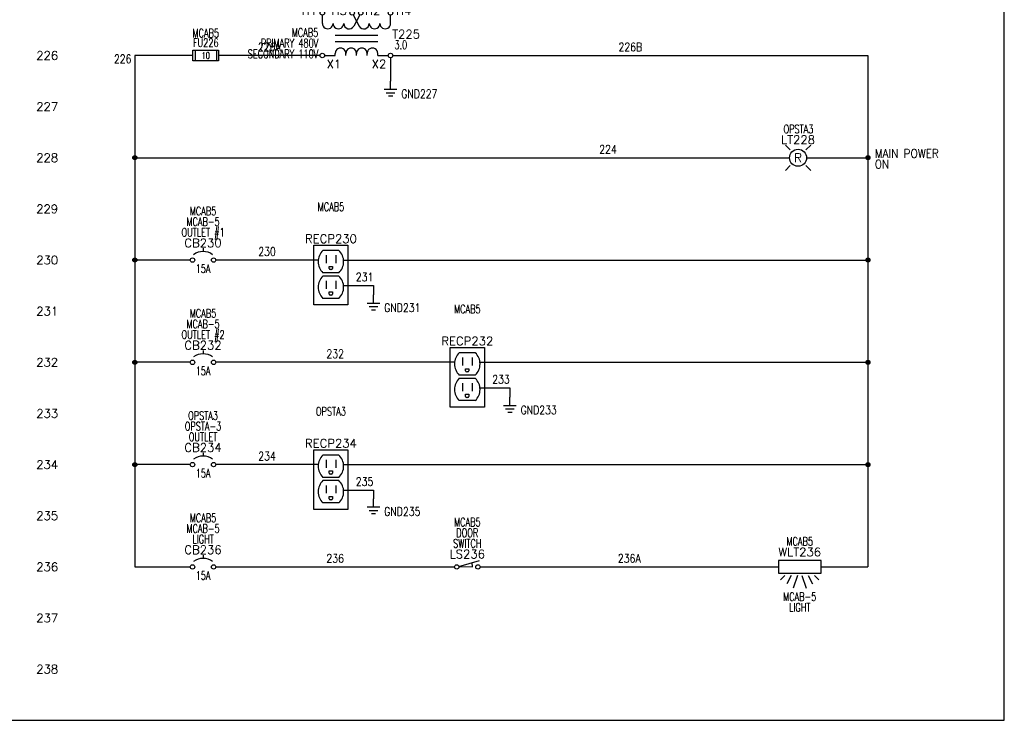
# Model space of a CAD drawing. Header units: inches. Extents: x 0 to 30, y 0 to 19.
# Tile 4 of 5: x 15.6 to 30, y 0 to 10.3. Entities that reach past the tile are written whole.
import ezdxf
from ezdxf.enums import TextEntityAlignment as Align

# ---------------------------------------------------------------- set-up
doc = ezdxf.new("R2010")
doc.units = ezdxf.units.IN
doc.header["$MEASUREMENT"] = 0
for name, color, linetype in [('BLK_14AWG', 252, 'Continuous'), ('DESC', 1, 'Continuous'), ('GRN', 86, 'Continuous'), ('LOC', 140, 'Continuous'), ('MISC', 30, 'Continuous'), ('RED_18AWG', 1, 'Continuous'), ('SYMS', 7, 'Continuous'), ('TAGS', 30, 'Continuous'), ('TERMS', 6, 'Continuous'), ('WHT_16AWG', 7, 'Continuous'), ('WIRECOPY', 52, 'Continuous'), ('WIRENO', 3, 'Continuous')]:
    doc.layers.add(name, color=color, linetype=linetype)
doc.layers.add('Viewports', color=3, linetype='Continuous', plot=False)
doc.styles.add('WD', font='romans.shx')

# ---------------------------------------------------------------- blocks, each defined once
blk = doc.blocks.new('WDDOT')
for radius in [0.03, 0.0187, 0.00929]:
    blk.add_circle((0, 0), radius)
blk = doc.blocks.new('HCB1')
blk.add_line((0, 0.173), (0, 0.126))
for centre in [(-0.155, 0), (0.155, 0)]:
    blk.add_circle(centre, 0.0322)
blk.add_arc((0, -0.109), 0.234, 53.1301, 126.8699)
at = {"style": 'WD', "width": 0.7}
for tag, p in [('INST', (0, 0.826)), ('LOC', (0, 0.656)), ('DESC1', (0, 0.5)), ('DESC2', (0, 0.344)), ('RATING1', (0, -0.188)), ('XREF', (0, -0.344))]:
    blk.add_attdef(tag, text='', height=0.125, dxfattribs=at).set_placement(p, align=Align.CENTER)
at = {"style": 'WD'}
blk.add_attdef('TAG1', text='', height=0.125, dxfattribs=at).set_placement((0, 0.188), align=Align.CENTER)
for tag, p in [('X2LINK', (0, 0.219)), ('X8LINK', (0, 0))]:
    blk.add_attdef(tag, p, '', height=0.01, dxfattribs=at)
for tag, p, height, flags in [('FAMILY', (0.205, 0.152), 0.01, 9), ('X4TERM01', (-0.188, 0), 0.0125, 1), ('X1TERM02', (0.188, 0), 0.0125, 1), ('CONTACT', (0.205, 0.133), 0.01, 9)]:
    blk.add_attdef(tag, p, '', height=height, dxfattribs=dict(at, flags=flags))
at = {"linetype": 'Continuous', "style": 'WD', "flags": 9}
for tag, p in [('ASSYCODE', (0.219, 0.062)), ('MFG', (0.228, 0.089)), ('CAT', (0.23, 0.108))]:
    blk.add_attdef(tag, text='', height=0.01, dxfattribs=at).set_placement(p, align=Align.CENTER)
at = {"linetype": 'Continuous', "style": 'WD', "flags": 8}
blk.add_attdef('TERM01', text='', height=0.125, dxfattribs=at).set_placement((-0.25, -0.031), align=Align.TOP_RIGHT)
blk.add_attdef('TERM02', text='', height=0.125, dxfattribs=at).set_placement((0.25, -0.031), align=Align.TOP_LEFT)
blk = doc.blocks.new('HXF1D')
for p, q in [((-0.5, -0.156), (-0.5, -0.032)), ((-0.048, -0.028), (0.04, -0.193)), ((0.047, -0.029), (-0.04, -0.193)), ((0.5, -0.156), (0.5, -0.032)), ((-0.312, -0.328), (0.312, -0.328)), ((-0.312, -0.422), (0.312, -0.422)), ((-0.469, -0.625), (-0.312, -0.625)), ((-0.312, -0.625), (-0.312, -0.594)), ((-0.156, -0.625), (-0.156, -0.594)), ((0, -0.625), (0, -0.594)), ((0.156, -0.625), (0.156, -0.594)), ((0.312, -0.625), (0.312, -0.594)), ((0.312, -0.625), (0.467, -0.625))]:
    blk.add_line(p, q)
for centre in [(-0.501, 0), (-0.063, 0), (0.062, 0), (0.499, 0), (-0.501, -0.625), (0.499, -0.625)]:
    blk.add_circle(centre, 0.0322)
for centre, start, end in [((-0.422, -0.156), 179.999, 0), ((-0.266, -0.156), 179.999, 0), ((-0.109, -0.156), 179.999, 331.9287), ((0.109, -0.156), 208.0713, 0.001), ((0.266, -0.156), 180, 0.001), ((0.422, -0.156), 180, 0.001), ((-0.234, -0.594), 0.001, 180.002), ((-0.078, -0.594), 0.001, 180.002), ((0.078, -0.594), 0.001, 180.002), ((0.234, -0.594), 0.001, 180.002)]:
    blk.add_arc(centre, 0.0781, start, end)
at = {"linetype": 'Continuous', "style": 'WD', "flags": 8}
for tag, p in [('TERM01', (-0.578, -0.031)), ('TERM02', (-0.141, -0.031))]:
    blk.add_attdef(tag, text='', height=0.125, dxfattribs=at).set_placement(p, align=Align.RIGHT)
at = {"style": 'WD'}
for tag, p, height, flags in [('X4TERM01', (-0.533, 0), 0.0125, 1), ('X2TERM01', (-0.501, 0.032), 0.0125, 1), ('X2TERM02', (-0.063, 0.032), 0.0125, 1), ('X2TERM03', (0.062, 0.032), 0.0125, 1), ('X2TERM04', (0.499, 0.032), 0.0125, 1), ('X1TERM04', (0.531, 0), 0.0125, 1), ('FAMILY', (0.46, -0.372), 0.01, 9), ('X4TERM05', (-0.533, -0.625), 0.0125, 1), ('X8TERM05', (-0.501, -0.657), 0.0125, 1), ('X8TERM06', (0, -0.632), 0.0125, 1), ('X8TERM07', (0.499, -0.657), 0.0125, 1), ('X1TERM07', (0.531, -0.625), 0.0125, 1)]:
    blk.add_attdef(tag, p, '', height=height, dxfattribs=dict(at, flags=flags))
at = {"linetype": 'Continuous', "style": 'WD', "flags": 8}
for tag, p in [('TERM03', (0.125, -0.031)), ('TERM04', (0.578, -0.031))]:
    blk.add_attdef(tag, p, '', height=0.125, dxfattribs=at)
at = {"style": 'WD', "width": 0.7}
for tag, p in [('INST', (-0.56, -0.181)), ('LOC', (-0.56, -0.351)), ('DESC1', (-0.56, -0.507)), ('DESC2', (-0.56, -0.664))]:
    blk.add_attdef(tag, text='', height=0.125, dxfattribs=at).set_placement(p, align=Align.RIGHT)
at = {"style": 'WD'}
blk.add_attdef('TAG1', (0.524, -0.375), '', height=0.125, dxfattribs=at)
at = {"linetype": 'Continuous', "style": 'WD', "flags": 9}
for tag, p in [('ASSYCODE', (0.483, -0.438)), ('MFG', (0.484, -0.42)), ('CAT', (0.485, -0.4))]:
    blk.add_attdef(tag, text='', height=0.01, dxfattribs=at).set_placement(p, align=Align.CENTER)
at = {"style": 'WD', "width": 0.7}
blk.add_attdef('RATING1', (0.556, -0.531), '', height=0.125, dxfattribs=at)
at = {"linetype": 'Continuous', "style": 'WD', "flags": 8}
for tag, p in [('TERM06', (-0.031, -0.688)), ('TERM07', (0.438, -0.688))]:
    blk.add_attdef(tag, text='', height=0.125, dxfattribs=at).set_placement(p, align=Align.TOP_RIGHT)
blk.add_attdef('TERM05', text='', height=0.125, dxfattribs=at).set_placement((-0.438, -0.688), align=Align.TOP_LEFT)
blk = doc.blocks.new('HLT1R')
for p, q in [((-0.115, 0.115), (-0.186, 0.186)), ((0.115, 0.115), (0.186, 0.186)), ((-0.115, -0.115), (-0.186, -0.186)), ((0.115, -0.115), (0.186, -0.186))]:
    blk.add_line(p, q)
blk.add_circle((0, 0), 0.125)
at = {"style": 'WD', "width": 0.7}
for tag, p in [('INST', (0.006, 0.528)), ('LOC', (0.006, 0.359))]:
    blk.add_attdef(tag, text='', height=0.125, dxfattribs=at).set_placement(p, align=Align.CENTER)
at = {"style": 'WD'}
blk.add_attdef('TAG1', text='', height=0.125, dxfattribs=at).set_placement((0, 0.202), align=Align.CENTER)
at = {"style": 'WD', "flags": 9}
blk.add_attdef('FAMILY', text='', height=0.01, dxfattribs=at).set_placement((-0.005, 0.161), align=Align.CENTER)
at = {"linetype": 'Continuous', "style": 'WD', "flags": 1}
for tag, p in [('CAT', (0, 0.14)), ('MFG', (0, 0.121))]:
    blk.add_attdef(tag, text='', height=0.01, dxfattribs=at).set_placement(p, align=Align.MIDDLE)
at = {"style": 'WD'}
blk.add_attdef('COLOR', text='', height=0.125, dxfattribs=at).set_placement((0, 0), align=Align.MIDDLE)
at = {"style": 'WD', "flags": 1}
for tag, p in [('X4TERM01', (-0.125, 0)), ('X1TERM02', (0.125, 0))]:
    blk.add_attdef(tag, p, '', height=0.0125, dxfattribs=at)
at = {"linetype": 'Continuous', "style": 'WD', "flags": 9}
blk.add_attdef('ASSYCODE', text='', height=0.01, dxfattribs=at).set_placement((-0.003, 0.098), align=Align.CENTER)
at = {"style": 'WD'}
for tag, p, width in [('DESC1', (1.125, 0), 0.9), ('WDTAGALT', (1.125, -0.312), 0.7)]:
    blk.add_attdef(tag, p, '', height=0.125, dxfattribs=dict(at, width=width))
at = {"linetype": 'Continuous', "style": 'WD', "flags": 8}
blk.add_attdef('TERM01', text='', height=0.125, dxfattribs=at).set_placement((-0.175, -0.031), align=Align.TOP_RIGHT)
blk.add_attdef('TERM02', text='', height=0.125, dxfattribs=at).set_placement((0.175, -0.031), align=Align.TOP_LEFT)
at = {"style": 'WD', "width": 0.9}
blk.add_attdef('DESC2', text='', height=0.125, dxfattribs=at).set_placement((1.125, -0.031), align=Align.TOP_LEFT)
blk = doc.blocks.new('HCN1RDUP')
for p, q in [((-0.25, 0.219), (0.25, 0.219)), ((-0.25, -0.656), (-0.25, 0.219)), ((0.25, 0.219), (0.25, -0.656)), ((0.117, 0.14), (-0.117, 0.14)), ((-0.071, 0.071), (-0.071, -0.046)), ((0.07, 0.071), (0.07, -0.046)), ((-0.024, -0.093), (0.023, -0.093)), ((-0.024, -0.125), (-0.024, -0.093)), ((0.008, -0.14), (-0.009, -0.14)), ((0.023, -0.093), (0.023, -0.125)), ((0.117, -0.187), (-0.117, -0.187)), ((0.117, -0.235), (-0.117, -0.235)), ((-0.071, -0.304), (-0.071, -0.421)), ((0.07, -0.304), (0.07, -0.421)), ((0.117, -0.562), (-0.117, -0.562)), ((-0.024, -0.468), (0.023, -0.468)), ((-0.024, -0.5), (-0.024, -0.468)), ((0.008, -0.515), (-0.009, -0.515)), ((0.023, -0.468), (0.023, -0.5)), ((0.25, -0.656), (-0.25, -0.656))]:
    blk.add_line(p, q)
for centre, radius, start, end in [((0.039, -0.023), 0.226, 133.6028, 226.3972), ((-0.039, -0.023), 0.226, 313.6028, 46.3972), ((-0.009, -0.125), 0.015, 180, 270), ((0.008, -0.125), 0.015, 270, 0), ((0.039, -0.398), 0.226, 133.6028, 226.3972), ((-0.039, -0.398), 0.226, 313.6028, 46.3972), ((-0.009, -0.5), 0.015, 180, 270), ((0.008, -0.5), 0.015, 270, 0)]:
    blk.add_arc(centre, radius, start, end)
at = {"style": 'WD', "width": 0.7}
for tag, p in [('INST', (0, 0.875)), ('LOC', (0, 0.719)), ('DESC1', (0, 0.562)), ('DESC2', (0, 0.406))]:
    blk.add_attdef(tag, text='', height=0.125, dxfattribs=at).set_placement(p, align=Align.CENTER)
at = {"style": 'WD'}
blk.add_attdef('TAG1', text='', height=0.125, dxfattribs=at).set_placement((0, 0.25), align=Align.CENTER)
for tag, p, height, flags in [('FAMILY', (0.205, 0.152), 0.01, 9), ('X4TERM01', (-0.188, 0), 0.0125, 1), ('X1TERM02', (0.188, 0), 0.0125, 1), ('X8TERM03', (0, -0.14), 0.0125, 1), ('X4TERM04', (-0.188, -0.375), 0.0125, 1), ('X1TERM05', (0.188, -0.375), 0.0125, 1), ('X8TERM06', (0, -0.515), 0.0125, 1)]:
    blk.add_attdef(tag, p, '', height=height, dxfattribs=dict(at, flags=flags))
at = {"linetype": 'Continuous', "style": 'WD', "flags": 9}
for tag, p in [('ASSYCODE', (0.23, 0.071)), ('MFG', (0.228, 0.089)), ('CAT', (0.23, 0.108))]:
    blk.add_attdef(tag, text='', height=0.01, dxfattribs=at).set_placement(p, align=Align.CENTER)
at = {"linetype": 'Continuous', "style": 'WD', "flags": 8}
for tag, p in [('TERM01', (-0.281, -0.016)), ('TERM04', (-0.281, -0.391))]:
    blk.add_attdef(tag, text='', height=0.125, dxfattribs=at).set_placement(p, align=Align.TOP_RIGHT)
for tag, p in [('TERM02', (0.281, -0.016)), ('TERM05', (0.281, -0.391)), ('TERM06', (0.078, -0.688))]:
    blk.add_attdef(tag, text='', height=0.125, dxfattribs=at).set_placement(p, align=Align.TOP_LEFT)
at = {"style": 'WD', "width": 0.9}
blk.add_attdef('RATING1', text='', height=0.125, dxfattribs=at).set_placement((-0.281, -0.812), align=Align.RIGHT)
blk = doc.blocks.new('HLT1ENC')
for p, q in [((-0.312, 0.094), (-0.312, -0.094)), ((0.312, 0.094), (-0.312, 0.094)), ((0.312, -0.094), (0.312, 0.094)), ((-0.312, -0.094), (0.312, -0.094)), ((-0.219, -0.125), (-0.281, -0.188)), ((-0.125, -0.125), (-0.188, -0.25)), ((-0.031, -0.125), (-0.094, -0.312)), ((0.031, -0.125), (0.094, -0.312)), ((0.125, -0.125), (0.188, -0.25)), ((0.219, -0.125), (0.281, -0.188))]:
    blk.add_line(p, q)
at = {"style": 'WD', "width": 0.7}
for tag, p in [('INST', (0, 0.469)), ('LOC', (0, 0.312)), ('DESC1', (0, -0.5)), ('DESC2', (0, -0.656))]:
    blk.add_attdef(tag, text='', height=0.125, dxfattribs=at).set_placement(p, align=Align.CENTER)
at = {"style": 'WD'}
for tag, p in [('TAG1', (0, 0.156)), ('RATING1', (0, -0.062))]:
    blk.add_attdef(tag, text='', height=0.125, dxfattribs=at).set_placement(p, align=Align.CENTER)
for tag, p, height, flags in [('FAMILY', (0.33, 0.152), 0.01, 9), ('X4TERM01', (-0.312, 0), 0.0125, 1), ('X1TERM02', (0.312, 0), 0.0125, 1)]:
    blk.add_attdef(tag, p, '', height=height, dxfattribs=dict(at, flags=flags))
at = {"style": 'WD', "flags": 9}
for tag, p in [('ASSYCODE', (0.355, 0.071)), ('MFG', (0.353, 0.089)), ('CAT', (0.355, 0.108))]:
    blk.add_attdef(tag, text='', height=0.01, dxfattribs=at).set_placement(p, align=Align.CENTER)
at = {"style": 'WD', "flags": 8}
blk.add_attdef('TERM01', text='', height=0.125, dxfattribs=at).set_placement((-0.406, -0.031), align=Align.TOP_RIGHT)
blk.add_attdef('TERM02', text='', height=0.125, dxfattribs=at).set_placement((0.406, -0.031), align=Align.TOP_LEFT)
blk = doc.blocks.new('HLS12H')
at = {"linetype": 'Continuous'}
for p, q in [((-0.124, 0.008), (0.179, 0.096)), ((-0.124, 0.008), (0.077, 0)), ((0.077, 0), (0.073, 0.065))]:
    blk.add_line(p, q, dxfattribs=at)
for centre in [(-0.155, 0), (0.155, 0)]:
    blk.add_circle(centre, 0.0322)
at = {"style": 'WD', "width": 0.7}
for tag, p in [('INST', (0, 0.75)), ('LOC', (0, 0.594)), ('DESC1', (0, 0.437)), ('DESC2', (0, 0.281)), ('XREF', (0, -0.252)), ('WDTAGALT', (0, -0.406))]:
    blk.add_attdef(tag, text='', height=0.125, dxfattribs=at).set_placement(p, align=Align.CENTER)
at = {"style": 'WD'}
blk.add_attdef('TAG1', text='', height=0.125, dxfattribs=at).set_placement((0, 0.125), align=Align.CENTER)
for tag, p, height, flags in [('X4TERM01', (-0.188, 0), 0.0125, 1), ('CONTACT', (0.038, 0.02), 0.01, 1), ('FAMILY', (0.038, 0.037), 0.01, 9), ('X1TERM02', (0.188, 0), 0.0125, 1)]:
    blk.add_attdef(tag, p, '', height=height, dxfattribs=dict(at, flags=flags))
for tag, p in [('X2LINK', (0, 0.125)), ('X8LINK', (0, -0.062))]:
    blk.add_attdef(tag, p, '', height=0.01, dxfattribs=at)
at = {"linetype": 'Continuous', "style": 'WD', "flags": 9}
for tag, p in [('CAT', (0.063, -0.007)), ('ASSYCODE', (0.063, -0.046)), ('MFG', (0.063, -0.027))]:
    blk.add_attdef(tag, text='', height=0.01, dxfattribs=at).set_placement(p, align=Align.CENTER)
at = {"linetype": 'Continuous', "style": 'WD', "flags": 8}
blk.add_attdef('TERM01', text='', height=0.125, dxfattribs=at).set_placement((-0.25, -0.031), align=Align.TOP_RIGHT)
blk.add_attdef('TERM02', text='', height=0.125, dxfattribs=at).set_placement((0.25, -0.031), align=Align.TOP_LEFT)
blk = doc.blocks.new('VGND2')
for p, q in [((0, -0.125), (0, 0)), ((0.09375, -0.125), (-0.09375, -0.125)), ((-0.0625, -0.171875), (0.0625, -0.171875)), ((-0.03125, -0.21875), (0.03125, -0.21875))]:
    blk.add_line(p, q)
at = {"style": 'WD', "width": 0.8}
for tag, p in [('INST', (0.15625, 0.125)), ('LOC', (0.15625, -0.03125)), ('TAG1', (0.15625, -0.1875)), ('DESC1', (0.15625, -0.34375)), ('DESC2', (0.15625, -0.5))]:
    blk.add_attdef(tag, text='', height=0.125, dxfattribs=at).set_placement(p, align=Align.MIDDLE_LEFT)
at = {"style": 'WD', "flags": 1}
for tag in ['ASSYCODE', 'X2TERM01', 'CAT', 'MFG', 'FAMILY']:
    blk.add_attdef(tag, (0, 0), '', height=0.01, dxfattribs=at)
blk = doc.blocks.new('HFU1')
for p, q in [((-0.188, -0.078), (-0.188, 0.078)), ((-0.188, 0.078), (0.188, 0.078)), ((-0.156, 0.078), (-0.156, -0.078)), ((0.156, 0.078), (0.156, -0.078)), ((0.188, 0.078), (0.188, -0.078)), ((0.188, -0.078), (-0.188, -0.078))]:
    blk.add_line(p, q)
at = {"style": 'WD', "width": 0.7}
for tag, p in [('INST', (0, 0.422)), ('LOC', (0, 0.266)), ('TAG1', (0, 0.125))]:
    blk.add_attdef(tag, text='', height=0.125, dxfattribs=at).set_placement(p, align=Align.CENTER)
at = {"linetype": 'Continuous', "style": 'WD', "flags": 9}
for tag, p in [('ASSYCODE', (0.157, 0.251)), ('MFG', (0.156, 0.083)), ('CAT', (0.156, 0.102))]:
    blk.add_attdef(tag, text='', height=0.01, dxfattribs=at).set_placement(p, align=Align.CENTER)
at = {"style": 'WD'}
for tag, p, height, flags in [('X4TERM01', (-0.188, 0), 0.0109, 1), ('FAMILY', (0.129, 0.108), 0.01, 9), ('X1TERM02', (0.188, 0), 0.0109, 1)]:
    blk.add_attdef(tag, p, '', height=height, dxfattribs=dict(at, flags=flags))
at = {"style": 'WD', "width": 0.7}
blk.add_attdef('RATING1', text='', height=0.0938, dxfattribs=at).set_placement((0, 0), align=Align.MIDDLE_CENTER)
at = {"style": 'WD'}
for tag, p in [('X2LINK', (0, 0.109)), ('X8LINK', (0, -0.109))]:
    blk.add_attdef(tag, p, '', height=0.01, dxfattribs=at)
at = {"linetype": 'Continuous', "style": 'WD', "width": 0.7, "flags": 8}
blk.add_attdef('TERM01', text='', height=0.1, dxfattribs=at).set_placement((-0.25, -0.016), align=Align.TOP_RIGHT)
blk.add_attdef('TERM02', text='', height=0.1, dxfattribs=at).set_placement((0.25, -0.016), align=Align.TOP_LEFT)
at = {"style": 'WD', "width": 0.7}
for tag, p in [('DESC1', (0.047, -0.234)), ('DESC2', (0.047, -0.391)), ('DESC3', (0.047, -0.547))]:
    blk.add_attdef(tag, text='', height=0.125, dxfattribs=at).set_placement(p, align=Align.MIDDLE_LEFT)
blk = doc.blocks.new('WD_WNH')
at = {"linetype": 'Continuous', "style": 'WD', "width": 0.8}
blk.add_attdef('WIRENO', text='', height=0.125, dxfattribs=at).set_placement((0, 0.062), align=Align.CENTER)
at = {"style": 'WD', "flags": 1}
for tag, p in [('W01USER', (0, 0.078)), ('W02USER', (0, 0.07)), ('W03USER', (0, 0.062)), ('W04USER', (0, 0.055)), ('W05USER', (0, 0.047)), ('W06USER', (0, 0.039)), ('W07USER', (0, 0.031)), ('W08USER', (0, 0.023)), ('W09USER', (0, 0.016)), ('W10USER', (0, 0.008))]:
    blk.add_attdef(tag, text='', height=0.005, dxfattribs=at).set_placement(p, align=Align.CENTER)
blk = doc.blocks.new('WD_WNV')
at = {"linetype": 'Continuous', "style": 'WD', "width": 0.8}
blk.add_attdef('WIRENO', text='', height=0.125, dxfattribs=at).set_placement((-0.05, 0), align=Align.MIDDLE_RIGHT)
at = {"style": 'WD', "flags": 1}
for tag, p in [('W01USER', (-0.062, 0.094)), ('W02USER', (-0.062, 0.086)), ('W03USER', (-0.062, 0.078)), ('W04USER', (-0.062, 0.07)), ('W05USER', (-0.062, 0.062)), ('W06USER', (-0.062, 0.055)), ('W07USER', (-0.062, 0.047)), ('W08USER', (-0.062, 0.039)), ('W09USER', (-0.062, 0.031)), ('W10USER', (-0.062, 0.023))]:
    blk.add_attdef(tag, text='', height=0.005, dxfattribs=at).set_placement(p, align=Align.CENTER)
blk = doc.blocks.new('WD_WCH')
at = {"linetype": 'Continuous', "style": 'WD', "width": 0.8}
blk.add_attdef('WIRECOPY', text='', height=0.125, dxfattribs=at).set_placement((0, 0.0625), align=Align.CENTER)

msp = doc.modelspace()

# ---------------------------------------------------------------- linework, layer by layer
at = {"layer": 'BLK_14AWG'}
for p, q in [((17.25, 9.75), (17.25, 2.25)), ((18.102, 9.75), (17.25, 9.75)), ((19.967, 9.75), (18.477, 9.75)), ((20.999, 9.718), (21, 9.375)), ((17.25, 8.25), (26.85, 8.25)), ((18.062, 6.75), (17.25, 6.75)), ((18.062, 5.25), (17.25, 5.25)), ((18.062, 3.75), (17.25, 3.75)), ((17.25, 2.25), (18.062, 2.25))]:
    msp.add_line(p, q, dxfattribs=at)
at = {"layer": 'GRN'}
for p, q in [((20.312, 6.375), (20.75, 6.375)), ((20.75, 6.375), (20.75, 6.239)), ((22.312, 4.875), (22.75, 4.875)), ((22.75, 4.875), (22.75, 4.739)), ((20.312, 3.375), (20.75, 3.375)), ((20.75, 3.375), (20.75, 3.25))]:
    msp.add_line(p, q, dxfattribs=at)
at = {"layer": 'RED_18AWG'}
for p, q in [((19.938, 6.75), (18.438, 6.75)), ((21.938, 5.25), (18.438, 5.25)), ((19.938, 3.75), (18.438, 3.75)), ((18.438, 2.25), (21.938, 2.25)), ((22.312, 2.25), (26.688, 2.25))]:
    msp.add_line(p, q, dxfattribs=at)
at = {"layer": 'Viewports'}
msp.add_lwpolyline([(0, 0), (30, 0), (30, 19.02), (0, 19.02)], close=True, dxfattribs=at)
at = {"layer": 'WHT_16AWG'}
for p, q in [((21.031, 9.75), (28, 9.75)), ((28, 9.75), (28, 2.25)), ((27.1, 8.25), (28, 8.25)), ((20.312, 6.75), (28, 6.75)), ((22.312, 5.25), (28, 5.25)), ((20.312, 3.75), (28, 3.75)), ((27.312, 2.25), (28, 2.25))]:
    msp.add_line(p, q, dxfattribs=at)

# ---------------------------------------------------------------- block references
at = {"layer": 'SYMS'}
ref = msp.add_blockref('HXF1D', (20.5, 10.375), dxfattribs=at)
ref.add_attrib('TERM02', 'H3', dxfattribs={"layer": 'TERMS', "linetype": 'Continuous', "height": 0.125, "style": 'WD', "flags": 8}).set_placement((20.359, 10.344), align=Align.RIGHT)
ref.add_attrib('TERM01', 'H1', dxfattribs={"layer": 'TERMS', "linetype": 'Continuous', "height": 0.125, "style": 'WD', "flags": 8}).set_placement((19.922, 10.344), align=Align.RIGHT)
ref.add_attrib('TERM04', 'H4', (21.078, 10.344), dxfattribs={"layer": 'TERMS', "linetype": 'Continuous', "height": 0.125, "style": 'WD', "flags": 8})
ref.add_attrib('TERM05', 'X1', dxfattribs={"layer": 'TERMS', "linetype": 'Continuous', "height": 0.125, "style": 'WD', "flags": 8}).set_placement((20.062, 9.688), align=Align.TOP_LEFT)
ref.add_attrib('TERM07', 'X2', dxfattribs={"layer": 'TERMS', "linetype": 'Continuous', "height": 0.125, "style": 'WD', "flags": 8}).set_placement((20.938, 9.688), align=Align.TOP_RIGHT)
ref.add_attrib('RATING1', '3.0', (21.056, 9.844), dxfattribs={"layer": 'MISC', "height": 0.125, "style": 'WD', "width": 0.7})
ref.add_attrib('TAG1', 'T225', (21.024, 10), dxfattribs={"layer": 'TAGS', "height": 0.125, "style": 'WD'})
ref.add_attrib('DESC1', 'PRIMARY 480V', dxfattribs={"layer": 'DESC', "height": 0.125, "style": 'WD', "width": 0.7}).set_placement((19.94, 9.868), align=Align.RIGHT)
ref.add_attrib('DESC2', 'SECONDARY 110V', dxfattribs={"layer": 'DESC', "height": 0.125, "style": 'WD', "width": 0.7}).set_placement((19.94, 9.711), align=Align.RIGHT)
ref.add_attrib('LOC', 'MCAB5', dxfattribs={"layer": 'LOC', "height": 0.125, "style": 'WD', "width": 0.7}).set_placement((19.94, 10.024), align=Align.RIGHT)
ref.add_attrib('TERM03', 'H2', (20.625, 10.344), dxfattribs={"layer": 'TERMS', "linetype": 'Continuous', "height": 0.125, "style": 'WD', "flags": 8})
ref = msp.add_blockref('HFU1', (18.29, 9.75), dxfattribs=at)
ref.add_attrib('RATING1', '10', dxfattribs={"layer": 'MISC', "height": 0.0938, "style": 'WD', "width": 0.7}).set_placement((18.29, 9.75), align=Align.MIDDLE_CENTER)
ref.add_attrib('LOC', 'MCAB5', dxfattribs={"layer": 'LOC', "height": 0.125, "style": 'WD', "width": 0.7}).set_placement((18.29, 10.016), align=Align.CENTER)
ref.add_attrib('TAG1', 'FU226', dxfattribs={"layer": 'TAGS', "height": 0.125, "style": 'WD', "width": 0.7}).set_placement((18.29, 9.875), align=Align.CENTER)
ref = msp.add_blockref('VGND2', (21, 9.375), dxfattribs=at)
ref.add_attrib('TAG1', 'GND227', dxfattribs={"layer": 'TAGS', "height": 0.125, "style": 'WD', "width": 0.8}).set_placement((21.156, 9.188), align=Align.MIDDLE_LEFT)
ref = msp.add_blockref('HLT1R', (26.975, 8.25), dxfattribs=at)
ref.add_attrib('LOC', 'OPSTA3', dxfattribs={"layer": 'LOC', "height": 0.125, "style": 'WD', "width": 0.7}).set_placement((26.981, 8.609), align=Align.CENTER)
ref.add_attrib('DESC2', 'ON', dxfattribs={"layer": 'DESC', "height": 0.125, "style": 'WD', "width": 0.9}).set_placement((28.1, 8.219), align=Align.TOP_LEFT)
ref.add_attrib('DESC1', 'MAIN POWER', (28.1, 8.25), dxfattribs={"layer": 'DESC', "height": 0.125, "style": 'WD', "width": 0.9})
ref.add_attrib('TAG1', 'LT228', dxfattribs={"layer": 'TAGS', "height": 0.125, "style": 'WD'}).set_placement((26.975, 8.452), align=Align.CENTER)
ref.add_attrib('COLOR', 'R', dxfattribs={"layer": 'MISC', "height": 0.125, "style": 'WD'}).set_placement((26.975, 8.25), align=Align.MIDDLE)
for p in [(17.25, 8.25), (28, 8.25), (17.25, 6.75), (28, 6.75), (17.25, 5.25), (28, 5.25), (17.25, 3.75), (28, 3.75)]:
    msp.add_blockref('WDDOT', p, dxfattribs=at)
ref = msp.add_blockref('HCB1', (18.25, 6.75), dxfattribs=at)
ref.add_attrib('RATING1', '15A', dxfattribs={"layer": 'MISC', "height": 0.125, "style": 'WD', "width": 0.7}).set_placement((18.25, 6.562), align=Align.CENTER)
ref.add_attrib('LOC', 'MCAB5', dxfattribs={"layer": 'LOC', "height": 0.125, "style": 'WD', "width": 0.7}).set_placement((18.25, 7.406), align=Align.CENTER)
ref.add_attrib('DESC2', 'OUTLET #1', dxfattribs={"layer": 'DESC', "height": 0.125, "style": 'WD', "width": 0.7}).set_placement((18.25, 7.094), align=Align.CENTER)
ref.add_attrib('DESC1', 'MCAB-5', dxfattribs={"layer": 'DESC', "height": 0.125, "style": 'WD', "width": 0.7}).set_placement((18.25, 7.25), align=Align.CENTER)
ref.add_attrib('TAG1', 'CB230', dxfattribs={"layer": 'TAGS', "height": 0.125, "style": 'WD'}).set_placement((18.25, 6.938), align=Align.CENTER)
ref = msp.add_blockref('HCN1RDUP', (20.125, 6.75), dxfattribs=at)
ref.add_attrib('LOC', 'MCAB5', dxfattribs={"layer": 'LOC', "height": 0.125, "style": 'WD', "width": 0.7}).set_placement((20.125, 7.469), align=Align.CENTER)
ref.add_attrib('TAG1', 'RECP230', dxfattribs={"layer": 'TAGS', "height": 0.125, "style": 'WD'}).set_placement((20.125, 7), align=Align.CENTER)
ref = msp.add_blockref('VGND2', (20.75, 6.239), dxfattribs=at)
ref.add_attrib('TAG1', 'GND231', dxfattribs={"layer": 'TAGS', "height": 0.125, "style": 'WD', "width": 0.8}).set_placement((20.906, 6.051), align=Align.MIDDLE_LEFT)
ref = msp.add_blockref('HCN1RDUP', (22.125, 5.25), dxfattribs=at)
ref.add_attrib('LOC', 'MCAB5', dxfattribs={"layer": 'LOC', "height": 0.125, "style": 'WD', "width": 0.7}).set_placement((22.125, 5.969), align=Align.CENTER)
ref.add_attrib('TAG1', 'RECP232', dxfattribs={"layer": 'TAGS', "height": 0.125, "style": 'WD'}).set_placement((22.125, 5.5), align=Align.CENTER)
ref = msp.add_blockref('HCB1', (18.25, 5.25), dxfattribs=at)
ref.add_attrib('RATING1', '15A', dxfattribs={"layer": 'MISC', "height": 0.125, "style": 'WD', "width": 0.7}).set_placement((18.25, 5.062), align=Align.CENTER)
ref.add_attrib('LOC', 'MCAB5', dxfattribs={"layer": 'LOC', "height": 0.125, "style": 'WD', "width": 0.7}).set_placement((18.25, 5.906), align=Align.CENTER)
ref.add_attrib('DESC2', 'OUTLET #2', dxfattribs={"layer": 'DESC', "height": 0.125, "style": 'WD', "width": 0.7}).set_placement((18.25, 5.594), align=Align.CENTER)
ref.add_attrib('DESC1', 'MCAB-5', dxfattribs={"layer": 'DESC', "height": 0.125, "style": 'WD', "width": 0.7}).set_placement((18.25, 5.75), align=Align.CENTER)
ref.add_attrib('TAG1', 'CB232', dxfattribs={"layer": 'TAGS', "height": 0.125, "style": 'WD'}).set_placement((18.25, 5.438), align=Align.CENTER)
ref = msp.add_blockref('VGND2', (22.75, 4.739), dxfattribs=at)
ref.add_attrib('TAG1', 'GND233', dxfattribs={"layer": 'TAGS', "height": 0.125, "style": 'WD', "width": 0.8}).set_placement((22.906, 4.551), align=Align.MIDDLE_LEFT)
ref = msp.add_blockref('HCB1', (18.25, 3.75), dxfattribs=at)
ref.add_attrib('RATING1', '15A', dxfattribs={"layer": 'MISC', "height": 0.125, "style": 'WD', "width": 0.7}).set_placement((18.25, 3.562), align=Align.CENTER)
ref.add_attrib('LOC', 'OPSTA3', dxfattribs={"layer": 'LOC', "height": 0.125, "style": 'WD', "width": 0.7}).set_placement((18.25, 4.406), align=Align.CENTER)
ref.add_attrib('DESC2', 'OUTLET', dxfattribs={"layer": 'DESC', "height": 0.125, "style": 'WD', "width": 0.7}).set_placement((18.25, 4.094), align=Align.CENTER)
ref.add_attrib('DESC1', 'OPSTA-3', dxfattribs={"layer": 'DESC', "height": 0.125, "style": 'WD', "width": 0.7}).set_placement((18.25, 4.25), align=Align.CENTER)
ref.add_attrib('TAG1', 'CB234', dxfattribs={"layer": 'TAGS', "height": 0.125, "style": 'WD'}).set_placement((18.25, 3.938), align=Align.CENTER)
ref = msp.add_blockref('HCN1RDUP', (20.125, 3.75), dxfattribs=at)
ref.add_attrib('LOC', 'OPSTA3', dxfattribs={"layer": 'LOC', "height": 0.125, "style": 'WD', "width": 0.7}).set_placement((20.125, 4.469), align=Align.CENTER)
ref.add_attrib('TAG1', 'RECP234', dxfattribs={"layer": 'TAGS', "height": 0.125, "style": 'WD'}).set_placement((20.125, 4), align=Align.CENTER)
ref = msp.add_blockref('VGND2', (20.75, 3.25), dxfattribs=at)
ref.add_attrib('TAG1', 'GND235', dxfattribs={"layer": 'TAGS', "height": 0.125, "style": 'WD', "width": 0.8}).set_placement((20.906, 3.062), align=Align.MIDDLE_LEFT)
ref = msp.add_blockref('HCB1', (18.25, 2.25), dxfattribs=at)
ref.add_attrib('RATING1', '15A', dxfattribs={"layer": 'MISC', "height": 0.125, "style": 'WD', "width": 0.7}).set_placement((18.25, 2.062), align=Align.CENTER)
ref.add_attrib('LOC', 'MCAB5', dxfattribs={"layer": 'LOC', "height": 0.125, "style": 'WD', "width": 0.7}).set_placement((18.25, 2.906), align=Align.CENTER)
ref.add_attrib('DESC2', 'LIGHT', dxfattribs={"layer": 'DESC', "height": 0.125, "style": 'WD', "width": 0.7}).set_placement((18.25, 2.594), align=Align.CENTER)
ref.add_attrib('DESC1', 'MCAB-5', dxfattribs={"layer": 'DESC', "height": 0.125, "style": 'WD', "width": 0.7}).set_placement((18.25, 2.75), align=Align.CENTER)
ref.add_attrib('TAG1', 'CB236', dxfattribs={"layer": 'TAGS', "height": 0.125, "style": 'WD'}).set_placement((18.25, 2.438), align=Align.CENTER)
ref = msp.add_blockref('HLS12H', (22.125, 2.25), dxfattribs=at)
ref.add_attrib('LOC', 'MCAB5', dxfattribs={"layer": 'LOC', "height": 0.125, "style": 'WD', "width": 0.7}).set_placement((22.125, 2.844), align=Align.CENTER)
ref.add_attrib('DESC2', 'SWITCH', dxfattribs={"layer": 'DESC', "height": 0.125, "style": 'WD', "width": 0.7}).set_placement((22.125, 2.531), align=Align.CENTER)
ref.add_attrib('DESC1', 'DOOR', dxfattribs={"layer": 'DESC', "height": 0.125, "style": 'WD', "width": 0.7}).set_placement((22.125, 2.687), align=Align.CENTER)
ref.add_attrib('TAG1', 'LS236', dxfattribs={"layer": 'TAGS', "height": 0.125, "style": 'WD'}).set_placement((22.125, 2.375), align=Align.CENTER)
ref = msp.add_blockref('HLT1ENC', (27, 2.25), dxfattribs=at)
ref.add_attrib('TAG1', 'WLT236', dxfattribs={"layer": 'TAGS', "height": 0.125, "style": 'WD'}).set_placement((27, 2.406), align=Align.CENTER)
ref.add_attrib('DESC1', 'MCAB-5', dxfattribs={"layer": 'DESC', "height": 0.125, "style": 'WD', "width": 0.7}).set_placement((27, 1.75), align=Align.CENTER)
ref.add_attrib('DESC2', 'LIGHT', dxfattribs={"layer": 'DESC', "height": 0.125, "style": 'WD', "width": 0.7}).set_placement((27, 1.594), align=Align.CENTER)
ref.add_attrib('LOC', 'MCAB5', dxfattribs={"layer": 'LOC', "height": 0.125, "style": 'WD', "width": 0.7}).set_placement((27, 2.562), align=Align.CENTER)
at = {"layer": 'WIRECOPY'}
ref = msp.add_blockref('WD_WCH', (24.188, 8.25), dxfattribs=at)
ref.add_attrib('WIRECOPY', '224', dxfattribs={"linetype": 'Continuous', "height": 0.125, "style": 'WD', "width": 0.8}).set_placement((24.188, 8.312), align=Align.CENTER)
at = {"layer": 'WIRENO'}
ref = msp.add_blockref('WD_WNH', (19.222, 9.75), dxfattribs=at)
ref.add_attrib('WIRENO', '226A', dxfattribs={"linetype": 'Continuous', "height": 0.125, "style": 'WD', "width": 0.8}).set_placement((19.222, 9.812), align=Align.CENTER)
ref = msp.add_blockref('WD_WNH', (24.516, 9.75), dxfattribs=at)
ref.add_attrib('WIRENO', '226B', dxfattribs={"linetype": 'Continuous', "height": 0.125, "style": 'WD', "width": 0.8}).set_placement((24.516, 9.812), align=Align.CENTER)
ref = msp.add_blockref('WD_WNV', (17.25, 9.7), dxfattribs=at)
ref.add_attrib('WIRENO', '226', dxfattribs={"linetype": 'Continuous', "height": 0.125, "style": 'WD', "width": 0.8}).set_placement((17.2, 9.7), align=Align.MIDDLE_RIGHT)
ref = msp.add_blockref('WD_WNH', (19.188, 6.75), dxfattribs=at)
ref.add_attrib('WIRENO', '230', dxfattribs={"linetype": 'Continuous', "height": 0.125, "style": 'WD', "width": 0.8}).set_placement((19.188, 6.812), align=Align.CENTER)
ref = msp.add_blockref('WD_WNH', (20.619, 6.375), dxfattribs=at)
ref.add_attrib('WIRENO', '231', dxfattribs={"linetype": 'Continuous', "height": 0.125, "style": 'WD', "width": 0.8}).set_placement((20.619, 6.438), align=Align.CENTER)
ref = msp.add_blockref('WD_WNH', (20.188, 5.25), dxfattribs=at)
ref.add_attrib('WIRENO', '232', dxfattribs={"linetype": 'Continuous', "height": 0.125, "style": 'WD', "width": 0.8}).set_placement((20.188, 5.312), align=Align.CENTER)
ref = msp.add_blockref('WD_WNH', (22.619, 4.875), dxfattribs=at)
ref.add_attrib('WIRENO', '233', dxfattribs={"linetype": 'Continuous', "height": 0.125, "style": 'WD', "width": 0.8}).set_placement((22.619, 4.938), align=Align.CENTER)
ref = msp.add_blockref('WD_WNH', (19.188, 3.75), dxfattribs=at)
ref.add_attrib('WIRENO', '234', dxfattribs={"linetype": 'Continuous', "height": 0.125, "style": 'WD', "width": 0.8}).set_placement((19.188, 3.812), align=Align.CENTER)
ref = msp.add_blockref('WD_WNH', (20.619, 3.375), dxfattribs=at)
ref.add_attrib('WIRENO', '235', dxfattribs={"linetype": 'Continuous', "height": 0.125, "style": 'WD', "width": 0.8}).set_placement((20.619, 3.438), align=Align.CENTER)
ref = msp.add_blockref('WD_WNH', (20.188, 2.25), dxfattribs=at)
ref.add_attrib('WIRENO', '236', dxfattribs={"linetype": 'Continuous', "height": 0.125, "style": 'WD', "width": 0.8}).set_placement((20.188, 2.312), align=Align.CENTER)
ref = msp.add_blockref('WD_WNH', (24.5, 2.25), dxfattribs=at)
ref.add_attrib('WIRENO', '236A', dxfattribs={"linetype": 'Continuous', "height": 0.125, "style": 'WD', "width": 0.8}).set_placement((24.5, 2.312), align=Align.CENTER)

# ---------------------------------------------------------------- texts
at = {"layer": 'MISC', "style": 'WD'}
for s, p in [('226', (16.125, 9.75)), ('227', (16.125, 9)), ('228', (16.125, 8.25)), ('229', (16.125, 7.5)), ('230', (16.125, 6.75)), ('231', (16.125, 6)), ('232', (16.125, 5.25)), ('233', (16.125, 4.5)), ('234', (16.125, 3.75)), ('235', (16.125, 3)), ('236', (16.125, 2.25)), ('237', (16.125, 1.5)), ('238', (16.125, 0.75))]:
    msp.add_text(s, height=0.125, dxfattribs=at).set_placement(p, align=Align.MIDDLE_RIGHT)

doc.saveas('drawing.dxf')
